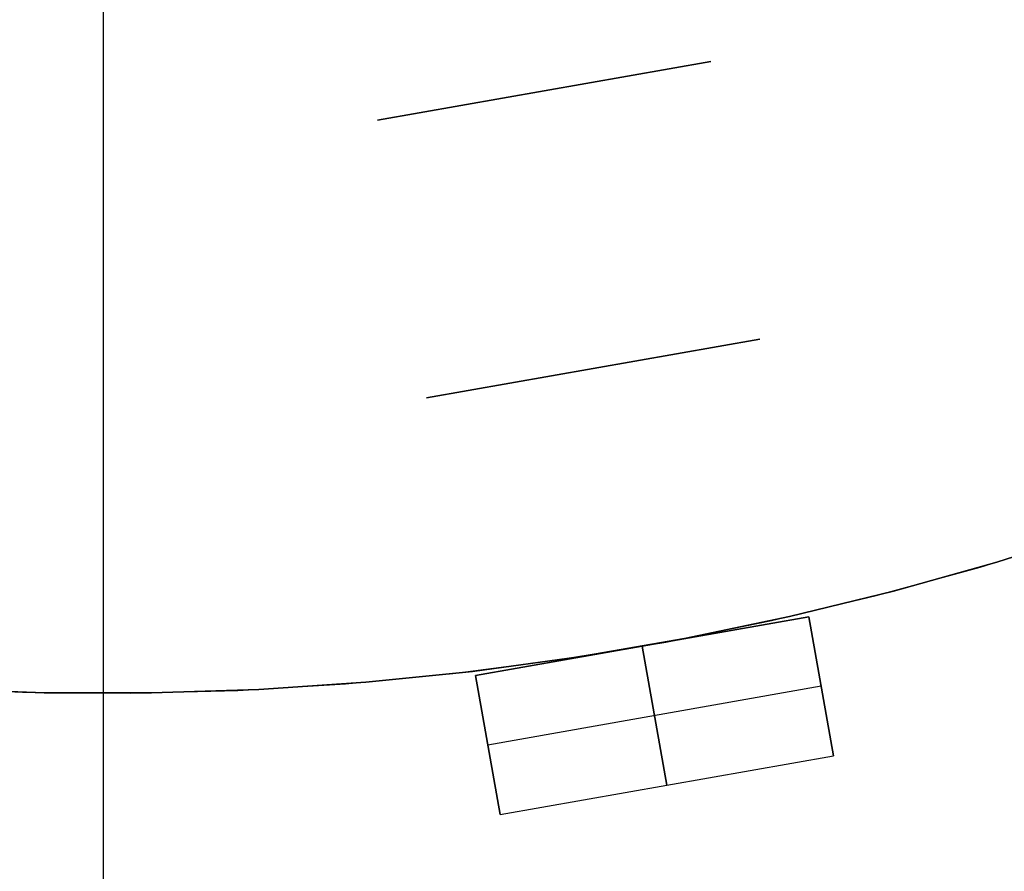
# Model space of a CAD drawing. Header units: millimetres. Extents: x 560 to 900, y 2299 to 2636.
# Tile 11 of 44: x 727 to 762, y 2352 to 2382. Entities that reach past the tile are written whole.
import ezdxf

# ---------------------------------------------------------------- set-up
doc = ezdxf.new("R2010")
doc.units = ezdxf.units.MM

msp = doc.modelspace()

# ---------------------------------------------------------------- linework, layer by layer
at = {"extrusion": (4.54545e-05, -8.01486e-06, 1)}
msp.add_lwpolyline([(626.632, 2505.478), (625.394, 2501.884), (624.28, 2498.249), (623.293, 2494.578), (622.434, 2490.875), (621.702, 2487.145), (621.101, 2483.391), (620.629, 2479.619), (620.288, 2475.833), (620.078, 2472.037), (619.999, 2468.236), (620.051, 2464.435), (620.235, 2460.638), (620.55, 2456.85), (620.996, 2453.074), (621.572, 2449.317), (622.277, 2445.581), (623.111, 2441.872), (624.073, 2438.194), (625.161, 2434.552), (626.374, 2430.949), (627.712, 2427.391), (629.171, 2423.88), (630.751, 2420.423), (632.449, 2417.022), (634.264, 2413.681), (636.193, 2410.406), (638.234, 2407.199), (640.385, 2404.064), (642.643, 2401.005), (645.005, 2398.027), (647.468, 2395.132), (650.031, 2392.323), (652.688, 2389.605), (655.438, 2386.981), (658.277, 2384.453), (661.202, 2382.024), (664.209, 2379.698), (667.295, 2377.478), (670.455, 2375.365), (673.687, 2373.363), (676.985, 2371.473), (680.347, 2369.699), (683.769, 2368.042), (687.245, 2366.504), (690.773, 2365.087), (694.347, 2363.793), (697.965, 2362.624), (701.62, 2361.58), (705.309, 2360.663), (709.028, 2359.873), (712.772, 2359.213), (716.536, 2358.683), (720.316, 2358.283), (724.108, 2358.014), (727.907, 2357.876), (731.709, 2357.869), (735.508, 2357.994), (739.301, 2358.25), (743.083, 2358.637), (746.849, 2359.154), (750.595, 2359.802), (754.317, 2360.578), (758.009, 2361.482), (761.668, 2362.514), (765.289, 2363.671), (768.868, 2364.953), (772.4, 2366.357), (775.882, 2367.883), (779.309, 2369.528), (782.678, 2371.291), (785.983, 2373.169), (789.221, 2375.16), (792.389, 2377.261), (795.482, 2379.471), (798.497, 2381.787), (801.43, 2384.205), (804.278, 2386.723), (807.037, 2389.339), (809.704, 2392.048), (812.276, 2394.847), (814.75, 2397.734), (817.122, 2400.704), (819.391, 2403.755), (821.552, 2406.882), (823.604, 2410.082), (825.545, 2413.351), (827.371, 2416.685), (829.081, 2420.08), (830.673, 2423.532), (832.144, 2427.037), (833.494, 2430.591), (834.72, 2434.19), (835.82, 2437.828), (836.795, 2441.503), (837.642, 2445.209), (838.36, 2448.942), (838.949, 2452.698), (839.407, 2456.471), (839.736, 2460.259), (839.932, 2464.055), (839.998, 2467.856)], dxfattribs=at)
at = {"extrusion": (-4.54545e-05, 8.01486e-06, 1)}
msp.add_lwpolyline([(840.002, 2467.855), (839.937, 2464.054), (839.74, 2460.258), (839.412, 2456.471), (838.953, 2452.697), (838.364, 2448.941), (837.646, 2445.208), (836.799, 2441.502), (835.825, 2437.828), (834.724, 2434.189), (833.498, 2430.591), (832.149, 2427.037), (830.677, 2423.531), (829.085, 2420.079), (827.375, 2416.684), (825.549, 2413.35), (823.609, 2410.081), (821.556, 2406.881), (819.395, 2403.754), (817.126, 2400.703), (814.754, 2397.733), (812.28, 2394.846), (809.708, 2392.047), (807.041, 2389.338), (804.282, 2386.723), (801.434, 2384.205), (798.501, 2381.786), (795.486, 2379.471), (792.393, 2377.261), (789.226, 2375.159), (785.987, 2373.168), (782.682, 2371.29), (779.314, 2369.527), (775.887, 2367.882), (772.405, 2366.356), (768.872, 2364.952), (765.293, 2363.67), (761.672, 2362.513), (758.013, 2361.482), (754.321, 2360.577), (750.599, 2359.801), (746.853, 2359.154), (743.087, 2358.636), (739.305, 2358.249), (735.513, 2357.993), (731.713, 2357.869), (727.912, 2357.875), (724.113, 2358.013), (720.321, 2358.282), (716.54, 2358.682), (712.776, 2359.213), (709.032, 2359.873), (705.313, 2360.662), (701.624, 2361.579), (697.969, 2362.623), (694.352, 2363.793), (690.777, 2365.087), (687.25, 2366.504), (683.773, 2368.041), (680.352, 2369.698), (676.989, 2371.473), (673.691, 2373.362), (670.459, 2375.364), (667.299, 2377.477), (664.213, 2379.698), (661.206, 2382.023), (658.282, 2384.452), (655.443, 2386.98), (652.692, 2389.605), (650.035, 2392.323), (647.473, 2395.131), (645.009, 2398.026), (642.647, 2401.005), (640.389, 2404.063), (638.238, 2407.198), (636.197, 2410.405), (634.268, 2413.68), (632.453, 2417.021), (630.755, 2420.422), (629.175, 2423.88), (627.716, 2427.39), (626.379, 2430.949), (625.165, 2434.551), (624.077, 2438.194), (623.115, 2441.871), (622.281, 2445.58), (621.576, 2449.316), (621, 2453.074), (620.554, 2456.849), (620.239, 2460.637), (620.056, 2464.434), (620.003, 2468.236), (620.082, 2472.036), (620.292, 2475.832), (620.633, 2479.618), (621.105, 2483.39), (621.707, 2487.144), (622.438, 2490.874), (623.297, 2494.577), (624.285, 2498.249), (625.398, 2501.883), (626.636, 2505.478)], dxfattribs=at)
for points in [[(730, 2317.856), (730, 2447.856)], [(730, 2317.856), (730, 2447.856)], [(751.537, 2380.265), (739.719, 2378.181)], [(739.719, 2378.181), (751.537, 2380.265)], [(739.719, 2378.181), (751.537, 2380.265)], [(739.719, 2378.181), (751.537, 2380.265)], [(751.537, 2380.265), (739.719, 2378.181)], [(751.537, 2380.265), (739.719, 2378.181)], [(751.537, 2380.265), (739.719, 2378.181)], [(751.537, 2380.265), (739.719, 2378.181)], [(741.456, 2368.333), (753.274, 2370.417)], [(741.456, 2368.333), (753.274, 2370.417)], [(741.456, 2368.333), (753.274, 2370.417)], [(741.456, 2368.333), (753.274, 2370.417)], [(741.456, 2368.333), (753.274, 2370.417)], [(741.456, 2368.333), (753.274, 2370.417)], [(753.274, 2370.417), (741.456, 2368.333)], [(753.274, 2370.417), (741.456, 2368.333)], [(689.897, 2365.426), (693.476, 2364.096), (697.099, 2362.891), (700.762, 2361.813), (704.46, 2360.862), (708.189, 2360.04), (711.944, 2359.348), (715.721, 2358.786), (719.515, 2358.357), (723.322, 2358.059), (727.136, 2357.893), (730.955, 2357.86), (734.772, 2357.959), (738.583, 2358.191), (742.384, 2358.555), (746.17, 2359.051), (749.936, 2359.677), (753.679, 2360.435), (757.393, 2361.321), (761.074, 2362.336), (764.717, 2363.478)], [(689.897, 2365.426), (693.476, 2364.096), (697.099, 2362.891), (700.762, 2361.813), (704.46, 2360.862), (708.189, 2360.04), (711.944, 2359.348), (715.721, 2358.786), (719.515, 2358.357), (723.322, 2358.059), (727.136, 2357.893), (730.955, 2357.86), (734.772, 2357.959), (738.583, 2358.191), (742.384, 2358.555), (746.17, 2359.051), (749.936, 2359.677), (753.679, 2360.435), (757.393, 2361.321), (761.074, 2362.336), (764.717, 2363.478)], [(690.775, 2365.087), (694.349, 2363.793), (697.966, 2362.623), (701.622, 2361.579), (705.311, 2360.662), (709.03, 2359.873), (712.773, 2359.213), (716.538, 2358.683), (720.318, 2358.283), (724.11, 2358.014), (727.909, 2357.876), (731.711, 2357.869), (735.51, 2357.994), (739.303, 2358.25), (743.085, 2358.637), (746.851, 2359.154), (750.597, 2359.801), (754.318, 2360.578), (758.011, 2361.482), (761.67, 2362.513), (765.291, 2363.671)], [(765.291, 2363.671), (761.67, 2362.513), (758.011, 2361.482), (754.318, 2360.578), (750.597, 2359.801), (746.851, 2359.154), (743.085, 2358.637), (739.303, 2358.25), (735.51, 2357.994), (731.711, 2357.869), (727.909, 2357.876), (724.11, 2358.014), (720.318, 2358.283), (716.538, 2358.683), (712.773, 2359.213), (709.03, 2359.873), (705.311, 2360.662), (701.622, 2361.579), (697.966, 2362.623), (694.349, 2363.793), (690.775, 2365.087)], [(743.192, 2358.485), (755.01, 2360.569)], [(743.192, 2358.485), (755.01, 2360.569)], [(755.01, 2360.569), (743.192, 2358.485)], [(755.878, 2355.645), (755.01, 2360.569)], [(755.01, 2360.569), (755.878, 2355.645)], [(749.97, 2354.603), (749.101, 2359.527)], [(749.101, 2359.527), (749.97, 2354.603)], [(743.192, 2358.485), (744.061, 2353.561)], [(744.061, 2353.561), (743.192, 2358.485)], [(755.444, 2358.107), (743.627, 2356.023)], [(755.444, 2358.107), (743.627, 2356.023)], [(730, 2317.856), (730, 2357.856)], [(730, 2317.856), (730, 2357.856)], [(730, 2317.856), (730, 2357.856)], [(730, 2317.856), (730, 2357.856)], [(744.061, 2353.561), (755.878, 2355.645)], [(744.061, 2353.561), (755.878, 2355.645)]]:
    msp.add_lwpolyline(points)
at = {"extrusion": (1, 0, 0)}
for points in [[(2380.265, -168.005), (2380.265, -193.005)], [(2380.265, 116.995), (2380.265, 91.995)], [(2379.223, 116.995), (2379.223, 91.995)], [(2379.223, -168.005), (2379.223, -193.005)], [(2378.181, 91.995), (2378.181, 116.995)], [(2378.181, -193.005), (2378.181, -168.005)], [(2370.417, 131.995), (2370.417, 126.995)], [(2370.417, -203.005), (2370.417, -208.005)], [(2369.375, 131.995), (2369.375, 126.995)], [(2369.375, -203.005), (2369.375, -208.005)], [(2368.333, 126.995), (2368.333, 131.995)], [(2368.333, -208.005), (2368.333, -203.005)], [(2357.856, 39.985), (2357.856, 52.005)], [(2357.856, -128.005), (2357.856, -116.005)]]:
    msp.add_lwpolyline(points, dxfattribs=at)
at = {"extrusion": (0.984808, 0.173648, -6.47525e-15)}
msp.add_lwpolyline([(2203.6, -158.005), (2203.942, -158.011), (2204.283, -158.028), (2204.623, -158.057), (2204.962, -158.098), (2205.299, -158.15), (2205.635, -158.214), (2205.968, -158.289), (2206.298, -158.376), (2206.625, -158.474), (2206.949, -158.582), (2207.269, -158.702), (2207.584, -158.833), (2207.895, -158.974), (2208.201, -159.126), (2208.501, -159.288), (2208.796, -159.461), (2209.085, -159.643), (2209.367, -159.835), (2209.643, -160.037), (2209.911, -160.248), (2210.172, -160.468), (2210.426, -160.697), (2210.671, -160.934), (2210.909, -161.179), (2211.137, -161.433), (2211.357, -161.694), (2211.568, -161.963), (2211.77, -162.238), (2211.962, -162.52), (2212.145, -162.809), (2212.317, -163.104), (2212.479, -163.404), (2212.631, -163.71), (2212.772, -164.021), (2212.903, -164.336), (2213.023, -164.656), (2213.132, -164.98), (2213.229, -165.307), (2213.316, -165.637), (2213.391, -165.97), (2213.455, -166.306), (2213.507, -166.643), (2213.548, -166.982), (2213.577, -167.323), (2213.594, -167.664), (2213.6, -168.005)], dxfattribs=at)
at = {"extrusion": (0.984808, 0.173648, 3.85819e-14)}
msp.add_lwpolyline([(2213.6, 91.995), (2213.594, 91.654), (2213.577, 91.313), (2213.548, 90.972), (2213.507, 90.633), (2213.455, 90.296), (2213.391, 89.96), (2213.316, 89.627), (2213.229, 89.297), (2213.132, 88.97), (2213.023, 88.646), (2212.903, 88.326), (2212.772, 88.011), (2212.631, 87.7), (2212.479, 87.394), (2212.317, 87.094), (2212.145, 86.799), (2211.962, 86.51), (2211.77, 86.228), (2211.568, 85.953), (2211.357, 85.684), (2211.137, 85.423), (2210.909, 85.169), (2210.671, 84.924), (2210.426, 84.687), (2210.172, 84.458), (2209.911, 84.238), (2209.643, 84.027), (2209.367, 83.825), (2209.085, 83.633), (2208.796, 83.451), (2208.501, 83.278), (2208.201, 83.116), (2207.895, 82.964), (2207.584, 82.823), (2207.269, 82.692), (2206.949, 82.572), (2206.625, 82.464), (2206.298, 82.366), (2205.968, 82.279), (2205.635, 82.204), (2205.299, 82.14), (2204.962, 82.088), (2204.623, 82.047), (2204.283, 82.018), (2203.942, 82.001), (2203.6, 81.995)], dxfattribs=at)
at = {"extrusion": (0.984808, 0.173648, 1.16453e-14)}
msp.add_lwpolyline([(2203.6, 126.995), (2203.942, 126.989), (2204.283, 126.972), (2204.623, 126.943), (2204.962, 126.902), (2205.299, 126.85), (2205.635, 126.786), (2205.968, 126.711), (2206.298, 126.624), (2206.625, 126.526), (2206.949, 126.418), (2207.269, 126.298), (2207.584, 126.167), (2207.895, 126.026), (2208.201, 125.874), (2208.501, 125.712), (2208.796, 125.539), (2209.085, 125.357), (2209.367, 125.165), (2209.643, 124.963), (2209.911, 124.752), (2210.172, 124.532), (2210.426, 124.303), (2210.671, 124.066), (2210.909, 123.821), (2211.137, 123.567), (2211.357, 123.306), (2211.568, 123.037), (2211.77, 122.762), (2211.962, 122.48), (2212.145, 122.191), (2212.317, 121.896), (2212.479, 121.596), (2212.631, 121.29), (2212.772, 120.979), (2212.903, 120.664), (2213.023, 120.344), (2213.132, 120.02), (2213.229, 119.693), (2213.316, 119.363), (2213.391, 119.03), (2213.455, 118.694), (2213.507, 118.357), (2213.548, 118.018), (2213.577, 117.677), (2213.594, 117.336), (2213.6, 116.995)], dxfattribs=at)
at = {"extrusion": (0.984808, 0.173648, 1.94884e-14)}
msp.add_lwpolyline([(2213.6, -193.005), (2213.594, -193.346), (2213.577, -193.687), (2213.548, -194.028), (2213.507, -194.367), (2213.455, -194.704), (2213.391, -195.04), (2213.316, -195.373), (2213.229, -195.703), (2213.132, -196.03), (2213.023, -196.354), (2212.903, -196.674), (2212.772, -196.989), (2212.631, -197.3), (2212.479, -197.606), (2212.317, -197.906), (2212.145, -198.201), (2211.962, -198.49), (2211.77, -198.772), (2211.568, -199.047), (2211.357, -199.316), (2211.137, -199.577), (2210.909, -199.831), (2210.671, -200.076), (2210.426, -200.313), (2210.172, -200.542), (2209.911, -200.762), (2209.643, -200.973), (2209.367, -201.175), (2209.085, -201.367), (2208.796, -201.549), (2208.501, -201.722), (2208.201, -201.884), (2207.895, -202.036), (2207.584, -202.177), (2207.269, -202.308), (2206.949, -202.428), (2206.625, -202.536), (2206.298, -202.634), (2205.968, -202.721), (2205.635, -202.796), (2205.299, -202.86), (2204.962, -202.912), (2204.623, -202.953), (2204.283, -202.982), (2203.942, -202.999), (2203.6, -203.005)], dxfattribs=at)
at = {"extrusion": (0.984808, 0.173648, 4.74621e-16)}
msp.add_lwpolyline([(2203.6, -158.005), (2203.942, -158.011), (2204.283, -158.028), (2204.623, -158.057), (2204.962, -158.098), (2205.299, -158.15), (2205.635, -158.214), (2205.968, -158.289), (2206.298, -158.376), (2206.625, -158.474), (2206.949, -158.582), (2207.269, -158.702), (2207.584, -158.833), (2207.895, -158.974), (2208.201, -159.126), (2208.501, -159.288), (2208.796, -159.461), (2209.085, -159.643), (2209.367, -159.835), (2209.643, -160.037), (2209.911, -160.248), (2210.172, -160.468), (2210.426, -160.697), (2210.671, -160.934), (2210.909, -161.179), (2211.137, -161.433), (2211.357, -161.694), (2211.568, -161.963), (2211.77, -162.238), (2211.962, -162.52), (2212.145, -162.809), (2212.317, -163.104), (2212.479, -163.404), (2212.631, -163.71), (2212.772, -164.021), (2212.903, -164.336), (2213.023, -164.656), (2213.132, -164.98), (2213.229, -165.307), (2213.316, -165.637), (2213.391, -165.97), (2213.455, -166.306), (2213.507, -166.643), (2213.548, -166.982), (2213.577, -167.323), (2213.594, -167.664), (2213.6, -168.005)], dxfattribs=at)
at = {"extrusion": (0.984808, 0.173648, 1.81351e-14)}
msp.add_lwpolyline([(2213.6, 91.995), (2213.594, 91.654), (2213.577, 91.313), (2213.548, 90.972), (2213.507, 90.633), (2213.455, 90.296), (2213.391, 89.96), (2213.316, 89.627), (2213.229, 89.297), (2213.132, 88.97), (2213.023, 88.646), (2212.903, 88.326), (2212.772, 88.011), (2212.631, 87.7), (2212.479, 87.394), (2212.317, 87.094), (2212.145, 86.799), (2211.962, 86.51), (2211.77, 86.228), (2211.568, 85.953), (2211.357, 85.684), (2211.137, 85.423), (2210.909, 85.169), (2210.671, 84.924), (2210.426, 84.687), (2210.172, 84.458), (2209.911, 84.238), (2209.643, 84.027), (2209.367, 83.825), (2209.085, 83.633), (2208.796, 83.451), (2208.501, 83.278), (2208.201, 83.116), (2207.895, 82.964), (2207.584, 82.823), (2207.269, 82.692), (2206.949, 82.572), (2206.625, 82.464), (2206.298, 82.366), (2205.968, 82.279), (2205.635, 82.204), (2205.299, 82.14), (2204.962, 82.088), (2204.623, 82.047), (2204.283, 82.018), (2203.942, 82.001), (2203.6, 81.995)], dxfattribs=at)
at = {"extrusion": (0.984808, 0.173648, -1.07485e-14)}
msp.add_lwpolyline([(2203.6, 126.995), (2203.942, 126.989), (2204.283, 126.972), (2204.623, 126.943), (2204.962, 126.902), (2205.299, 126.85), (2205.635, 126.786), (2205.968, 126.711), (2206.298, 126.624), (2206.625, 126.526), (2206.949, 126.418), (2207.269, 126.298), (2207.584, 126.167), (2207.895, 126.026), (2208.201, 125.874), (2208.501, 125.712), (2208.796, 125.539), (2209.085, 125.357), (2209.367, 125.165), (2209.643, 124.963), (2209.911, 124.752), (2210.172, 124.532), (2210.426, 124.303), (2210.671, 124.066), (2210.909, 123.821), (2211.137, 123.567), (2211.357, 123.306), (2211.568, 123.037), (2211.77, 122.762), (2211.962, 122.48), (2212.145, 122.191), (2212.317, 121.896), (2212.479, 121.596), (2212.631, 121.29), (2212.772, 120.979), (2212.903, 120.664), (2213.023, 120.344), (2213.132, 120.02), (2213.229, 119.693), (2213.316, 119.363), (2213.391, 119.03), (2213.455, 118.694), (2213.507, 118.357), (2213.548, 118.018), (2213.577, 117.677), (2213.594, 117.336), (2213.6, 116.995)], dxfattribs=at)
at = {"extrusion": (0.984808, 0.173648, 1.8152e-14)}
msp.add_lwpolyline([(2213.6, -193.005), (2213.594, -193.346), (2213.577, -193.687), (2213.548, -194.028), (2213.507, -194.367), (2213.455, -194.704), (2213.391, -195.04), (2213.316, -195.373), (2213.229, -195.703), (2213.132, -196.03), (2213.023, -196.354), (2212.903, -196.674), (2212.772, -196.989), (2212.631, -197.3), (2212.479, -197.606), (2212.317, -197.906), (2212.145, -198.201), (2211.962, -198.49), (2211.77, -198.772), (2211.568, -199.047), (2211.357, -199.316), (2211.137, -199.577), (2210.909, -199.831), (2210.671, -200.076), (2210.426, -200.313), (2210.172, -200.542), (2209.911, -200.762), (2209.643, -200.973), (2209.367, -201.175), (2209.085, -201.367), (2208.796, -201.549), (2208.501, -201.722), (2208.201, -201.884), (2207.895, -202.036), (2207.584, -202.177), (2207.269, -202.308), (2206.949, -202.428), (2206.625, -202.536), (2206.298, -202.634), (2205.968, -202.721), (2205.635, -202.796), (2205.299, -202.86), (2204.962, -202.912), (2204.623, -202.953), (2204.283, -202.982), (2203.942, -202.999), (2203.6, -203.005)], dxfattribs=at)
at = {"extrusion": (0.984808, 0.173648, 2.19847e-14)}
msp.add_lwpolyline([(2213.6, -168.005), (2213.594, -167.664), (2213.577, -167.323), (2213.548, -166.982), (2213.507, -166.643), (2213.455, -166.306), (2213.391, -165.97), (2213.316, -165.637), (2213.229, -165.307), (2213.132, -164.98), (2213.023, -164.656), (2212.903, -164.336), (2212.772, -164.021), (2212.631, -163.71), (2212.479, -163.404), (2212.317, -163.104), (2212.145, -162.809), (2211.962, -162.52), (2211.77, -162.238), (2211.568, -161.963), (2211.357, -161.694), (2211.137, -161.433), (2210.909, -161.179), (2210.671, -160.934), (2210.426, -160.697), (2210.172, -160.468), (2209.911, -160.248), (2209.643, -160.037), (2209.367, -159.835), (2209.085, -159.643), (2208.796, -159.461), (2208.501, -159.288), (2208.201, -159.126), (2207.895, -158.974), (2207.584, -158.833), (2207.269, -158.702), (2206.949, -158.582), (2206.625, -158.474), (2206.298, -158.376), (2205.968, -158.289), (2205.635, -158.214), (2205.299, -158.15), (2204.962, -158.098), (2204.623, -158.057), (2204.283, -158.028), (2203.942, -158.011), (2203.6, -158.005)], dxfattribs=at)
at = {"extrusion": (0.984808, 0.173648, -8.92824e-15)}
msp.add_lwpolyline([(2203.6, 81.995), (2203.942, 82.001), (2204.283, 82.018), (2204.623, 82.047), (2204.962, 82.088), (2205.299, 82.14), (2205.635, 82.204), (2205.968, 82.279), (2206.298, 82.366), (2206.625, 82.464), (2206.949, 82.572), (2207.269, 82.692), (2207.584, 82.823), (2207.895, 82.964), (2208.201, 83.116), (2208.501, 83.278), (2208.796, 83.451), (2209.085, 83.633), (2209.367, 83.825), (2209.643, 84.027), (2209.911, 84.238), (2210.172, 84.458), (2210.426, 84.687), (2210.671, 84.924), (2210.909, 85.169), (2211.137, 85.423), (2211.357, 85.684), (2211.568, 85.953), (2211.77, 86.228), (2211.962, 86.51), (2212.145, 86.799), (2212.317, 87.094), (2212.479, 87.394), (2212.631, 87.7), (2212.772, 88.011), (2212.903, 88.326), (2213.023, 88.646), (2213.132, 88.97), (2213.229, 89.297), (2213.316, 89.627), (2213.391, 89.96), (2213.455, 90.296), (2213.507, 90.633), (2213.548, 90.972), (2213.577, 91.313), (2213.594, 91.654), (2213.6, 91.995)], dxfattribs=at)
at = {"extrusion": (0.984808, 0.173648, -2.74411e-14)}
msp.add_lwpolyline([(2213.6, 116.995), (2213.594, 117.336), (2213.577, 117.677), (2213.548, 118.018), (2213.507, 118.357), (2213.455, 118.694), (2213.391, 119.03), (2213.316, 119.363), (2213.229, 119.693), (2213.132, 120.02), (2213.023, 120.344), (2212.903, 120.664), (2212.772, 120.979), (2212.631, 121.29), (2212.479, 121.596), (2212.317, 121.896), (2212.145, 122.191), (2211.962, 122.48), (2211.77, 122.762), (2211.568, 123.037), (2211.357, 123.306), (2211.137, 123.567), (2210.909, 123.821), (2210.671, 124.066), (2210.426, 124.303), (2210.172, 124.532), (2209.911, 124.752), (2209.643, 124.963), (2209.367, 125.165), (2209.085, 125.357), (2208.796, 125.539), (2208.501, 125.712), (2208.201, 125.874), (2207.895, 126.026), (2207.584, 126.167), (2207.269, 126.298), (2206.949, 126.418), (2206.625, 126.526), (2206.298, 126.624), (2205.968, 126.711), (2205.635, 126.786), (2205.299, 126.85), (2204.962, 126.902), (2204.623, 126.943), (2204.283, 126.972), (2203.942, 126.989), (2203.6, 126.995)], dxfattribs=at)
at = {"extrusion": (0.984808, 0.173648, -5.41376e-15)}
msp.add_lwpolyline([(2203.6, -203.005), (2203.942, -202.999), (2204.283, -202.982), (2204.623, -202.953), (2204.962, -202.912), (2205.299, -202.86), (2205.635, -202.796), (2205.968, -202.721), (2206.298, -202.634), (2206.625, -202.536), (2206.949, -202.428), (2207.269, -202.308), (2207.584, -202.177), (2207.895, -202.036), (2208.201, -201.884), (2208.501, -201.722), (2208.796, -201.549), (2209.085, -201.367), (2209.367, -201.175), (2209.643, -200.973), (2209.911, -200.762), (2210.172, -200.542), (2210.426, -200.313), (2210.671, -200.076), (2210.909, -199.831), (2211.137, -199.577), (2211.357, -199.316), (2211.568, -199.047), (2211.77, -198.772), (2211.962, -198.49), (2212.145, -198.201), (2212.317, -197.906), (2212.479, -197.606), (2212.631, -197.3), (2212.772, -196.989), (2212.903, -196.674), (2213.023, -196.354), (2213.132, -196.03), (2213.229, -195.703), (2213.316, -195.373), (2213.391, -195.04), (2213.455, -194.704), (2213.507, -194.367), (2213.548, -194.028), (2213.577, -193.687), (2213.594, -193.346), (2213.6, -193.005)], dxfattribs=at)
at = {"extrusion": (0.984808, 0.173648, 7.97165e-15)}
msp.add_lwpolyline([(2183.6, -138.005), (2183.612, -138.688), (2183.647, -139.37), (2183.705, -140.05), (2183.787, -140.728), (2183.891, -141.403), (2184.019, -142.074), (2184.169, -142.74), (2184.342, -143.401), (2184.537, -144.055), (2184.755, -144.703), (2184.995, -145.342), (2185.256, -145.973), (2185.539, -146.595), (2185.843, -147.206), (2186.167, -147.807), (2186.512, -148.397), (2186.877, -148.974), (2187.261, -149.539), (2187.664, -150.09), (2188.086, -150.627), (2188.526, -151.149), (2188.984, -151.656), (2189.458, -152.147), (2189.949, -152.622), (2190.456, -153.079), (2190.979, -153.519), (2191.516, -153.941), (2192.067, -154.344), (2192.631, -154.729), (2193.209, -155.093), (2193.798, -155.438), (2194.399, -155.763), (2195.011, -156.066), (2195.632, -156.349), (2196.263, -156.611), (2196.903, -156.85), (2197.55, -157.068), (2198.204, -157.263), (2198.865, -157.436), (2199.531, -157.587), (2200.202, -157.714), (2200.877, -157.819), (2201.555, -157.9), (2202.235, -157.958), (2202.917, -157.993), (2203.6, -158.005)], dxfattribs=at)
at = {"extrusion": (0.984808, 0.173648, -8.52868e-15)}
msp.add_lwpolyline([(2203.6, 81.995), (2202.917, 81.983), (2202.235, 81.948), (2201.555, 81.89), (2200.877, 81.809), (2200.202, 81.704), (2199.531, 81.577), (2198.865, 81.426), (2198.204, 81.253), (2197.55, 81.058), (2196.903, 80.84), (2196.263, 80.601), (2195.632, 80.339), (2195.011, 80.056), (2194.399, 79.753), (2193.798, 79.428), (2193.209, 79.083), (2192.631, 78.719), (2192.067, 78.334), (2191.516, 77.931), (2190.979, 77.509), (2190.456, 77.069), (2189.949, 76.612), (2189.458, 76.137), (2188.984, 75.646), (2188.526, 75.139), (2188.086, 74.617), (2187.664, 74.08), (2187.261, 73.529), (2186.877, 72.964), (2186.512, 72.387), (2186.167, 71.797), (2185.843, 71.196), (2185.539, 70.585), (2185.256, 69.963), (2184.995, 69.332), (2184.755, 68.693), (2184.537, 68.045), (2184.342, 67.391), (2184.169, 66.73), (2184.019, 66.064), (2183.891, 65.393), (2183.787, 64.718), (2183.705, 64.04), (2183.647, 63.36), (2183.612, 62.678), (2183.6, 61.995)], dxfattribs=at)
at = {"extrusion": (0.984808, 0.173648, -6.00351e-15)}
msp.add_lwpolyline([(2193.6, 141.995), (2193.942, 141.989), (2194.283, 141.972), (2194.623, 141.943), (2194.962, 141.902), (2195.299, 141.85), (2195.635, 141.786), (2195.968, 141.711), (2196.298, 141.624), (2196.625, 141.526), (2196.949, 141.418), (2197.269, 141.298), (2197.584, 141.167), (2197.895, 141.026), (2198.201, 140.874), (2198.501, 140.712), (2198.796, 140.539), (2199.085, 140.357), (2199.367, 140.165), (2199.643, 139.963), (2199.911, 139.752), (2200.172, 139.532), (2200.426, 139.303), (2200.671, 139.066), (2200.909, 138.821), (2201.137, 138.567), (2201.357, 138.306), (2201.568, 138.037), (2201.77, 137.762), (2201.962, 137.48), (2202.145, 137.191), (2202.317, 136.896), (2202.479, 136.596), (2202.631, 136.29), (2202.772, 135.979), (2202.903, 135.664), (2203.023, 135.344), (2203.132, 135.02), (2203.229, 134.693), (2203.316, 134.363), (2203.391, 134.03), (2203.455, 133.694), (2203.507, 133.357), (2203.548, 133.018), (2203.577, 132.677), (2203.594, 132.336), (2203.6, 131.995)], dxfattribs=at)
at = {"extrusion": (0.984808, 0.173648, -1.42529e-14)}
msp.add_lwpolyline([(2203.6, -208.005), (2203.594, -208.346), (2203.577, -208.687), (2203.548, -209.028), (2203.507, -209.367), (2203.455, -209.704), (2203.391, -210.04), (2203.316, -210.373), (2203.229, -210.703), (2203.132, -211.03), (2203.023, -211.354), (2202.903, -211.674), (2202.772, -211.989), (2202.631, -212.3), (2202.479, -212.606), (2202.317, -212.906), (2202.145, -213.201), (2201.962, -213.49), (2201.77, -213.772), (2201.568, -214.047), (2201.357, -214.316), (2201.137, -214.577), (2200.909, -214.831), (2200.671, -215.076), (2200.426, -215.313), (2200.172, -215.542), (2199.911, -215.762), (2199.643, -215.973), (2199.367, -216.175), (2199.085, -216.367), (2198.796, -216.549), (2198.501, -216.722), (2198.201, -216.884), (2197.895, -217.036), (2197.584, -217.177), (2197.269, -217.308), (2196.949, -217.428), (2196.625, -217.536), (2196.298, -217.634), (2195.968, -217.721), (2195.635, -217.796), (2195.299, -217.86), (2194.962, -217.912), (2194.623, -217.953), (2194.283, -217.982), (2193.942, -217.999), (2193.6, -218.005)], dxfattribs=at)
at = {"extrusion": (0.984808, 0.173648, 4.40848e-15)}
msp.add_lwpolyline([(2203.6, -158.005), (2202.917, -157.993), (2202.235, -157.958), (2201.555, -157.9), (2200.877, -157.819), (2200.202, -157.714), (2199.531, -157.587), (2198.865, -157.436), (2198.204, -157.263), (2197.55, -157.068), (2196.903, -156.85), (2196.263, -156.611), (2195.632, -156.349), (2195.011, -156.066), (2194.399, -155.763), (2193.798, -155.438), (2193.209, -155.093), (2192.631, -154.729), (2192.067, -154.344), (2191.516, -153.941), (2190.979, -153.519), (2190.456, -153.079), (2189.949, -152.622), (2189.458, -152.147), (2188.984, -151.656), (2188.526, -151.149), (2188.086, -150.627), (2187.664, -150.09), (2187.261, -149.539), (2186.877, -148.974), (2186.512, -148.397), (2186.167, -147.807), (2185.843, -147.206), (2185.539, -146.595), (2185.256, -145.973), (2184.995, -145.342), (2184.755, -144.703), (2184.537, -144.055), (2184.342, -143.401), (2184.169, -142.74), (2184.019, -142.074), (2183.891, -141.403), (2183.787, -140.728), (2183.705, -140.05), (2183.647, -139.37), (2183.612, -138.688), (2183.6, -138.005)], dxfattribs=at)
at = {"extrusion": (0.984808, 0.173648, 4.65013e-15)}
msp.add_lwpolyline([(2183.6, 61.995), (2183.612, 62.678), (2183.647, 63.36), (2183.705, 64.04), (2183.787, 64.718), (2183.891, 65.393), (2184.019, 66.064), (2184.169, 66.73), (2184.342, 67.391), (2184.537, 68.045), (2184.755, 68.693), (2184.995, 69.332), (2185.256, 69.963), (2185.539, 70.585), (2185.843, 71.196), (2186.167, 71.797), (2186.512, 72.387), (2186.877, 72.964), (2187.261, 73.529), (2187.664, 74.08), (2188.086, 74.617), (2188.526, 75.139), (2188.984, 75.646), (2189.458, 76.137), (2189.949, 76.612), (2190.456, 77.069), (2190.979, 77.509), (2191.516, 77.931), (2192.067, 78.334), (2192.631, 78.719), (2193.209, 79.083), (2193.798, 79.428), (2194.399, 79.753), (2195.011, 80.056), (2195.632, 80.339), (2196.263, 80.601), (2196.903, 80.84), (2197.55, 81.058), (2198.204, 81.253), (2198.865, 81.426), (2199.531, 81.577), (2200.202, 81.704), (2200.877, 81.809), (2201.555, 81.89), (2202.235, 81.948), (2202.917, 81.983), (2203.6, 81.995)], dxfattribs=at)
at = {"extrusion": (0.984808, 0.173648, -1.81935e-14)}
msp.add_lwpolyline([(2193.6, 141.995), (2193.942, 141.989), (2194.283, 141.972), (2194.623, 141.943), (2194.962, 141.902), (2195.299, 141.85), (2195.635, 141.786), (2195.968, 141.711), (2196.298, 141.624), (2196.625, 141.526), (2196.949, 141.418), (2197.269, 141.298), (2197.584, 141.167), (2197.895, 141.026), (2198.201, 140.874), (2198.501, 140.712), (2198.796, 140.539), (2199.085, 140.357), (2199.367, 140.165), (2199.643, 139.963), (2199.911, 139.752), (2200.172, 139.532), (2200.426, 139.303), (2200.671, 139.066), (2200.909, 138.821), (2201.137, 138.567), (2201.357, 138.306), (2201.568, 138.037), (2201.77, 137.762), (2201.962, 137.48), (2202.145, 137.191), (2202.317, 136.896), (2202.479, 136.596), (2202.631, 136.29), (2202.772, 135.979), (2202.903, 135.664), (2203.023, 135.344), (2203.132, 135.02), (2203.229, 134.693), (2203.316, 134.363), (2203.391, 134.03), (2203.455, 133.694), (2203.507, 133.357), (2203.548, 133.018), (2203.577, 132.677), (2203.594, 132.336), (2203.6, 131.995)], dxfattribs=at)
at = {"extrusion": (0.984808, 0.173648, 3.47223e-14)}
msp.add_lwpolyline([(2203.6, -208.005), (2203.594, -208.346), (2203.577, -208.687), (2203.548, -209.028), (2203.507, -209.367), (2203.455, -209.704), (2203.391, -210.04), (2203.316, -210.373), (2203.229, -210.703), (2203.132, -211.03), (2203.023, -211.354), (2202.903, -211.674), (2202.772, -211.989), (2202.631, -212.3), (2202.479, -212.606), (2202.317, -212.906), (2202.145, -213.201), (2201.962, -213.49), (2201.77, -213.772), (2201.568, -214.047), (2201.357, -214.316), (2201.137, -214.577), (2200.909, -214.831), (2200.671, -215.076), (2200.426, -215.313), (2200.172, -215.542), (2199.911, -215.762), (2199.643, -215.973), (2199.367, -216.175), (2199.085, -216.367), (2198.796, -216.549), (2198.501, -216.722), (2198.201, -216.884), (2197.895, -217.036), (2197.584, -217.177), (2197.269, -217.308), (2196.949, -217.428), (2196.625, -217.536), (2196.298, -217.634), (2195.968, -217.721), (2195.635, -217.796), (2195.299, -217.86), (2194.962, -217.912), (2194.623, -217.953), (2194.283, -217.982), (2193.942, -217.999), (2193.6, -218.005)], dxfattribs=at)
at = {"extrusion": (0.984808, 0.173648, 8.1864e-15)}
msp.add_lwpolyline([(2203.6, -158.005), (2202.917, -157.993), (2202.235, -157.958), (2201.555, -157.9), (2200.877, -157.819), (2200.202, -157.714), (2199.531, -157.587), (2198.865, -157.436), (2198.204, -157.263), (2197.55, -157.068), (2196.903, -156.85), (2196.263, -156.611), (2195.632, -156.349), (2195.011, -156.066), (2194.399, -155.763), (2193.798, -155.438), (2193.209, -155.093), (2192.631, -154.729), (2192.067, -154.344), (2191.516, -153.941), (2190.979, -153.519), (2190.456, -153.079), (2189.949, -152.622), (2189.458, -152.147), (2188.984, -151.656), (2188.526, -151.149), (2188.086, -150.627), (2187.664, -150.09), (2187.261, -149.539), (2186.877, -148.974), (2186.512, -148.397), (2186.167, -147.807), (2185.843, -147.206), (2185.539, -146.595), (2185.256, -145.973), (2184.995, -145.342), (2184.755, -144.703), (2184.537, -144.055), (2184.342, -143.401), (2184.169, -142.74), (2184.019, -142.074), (2183.891, -141.403), (2183.787, -140.728), (2183.705, -140.05), (2183.647, -139.37), (2183.612, -138.688), (2183.6, -138.005)], dxfattribs=at)
at = {"extrusion": (0.984808, 0.173648, -9.81698e-15)}
msp.add_lwpolyline([(2183.6, 61.995), (2183.612, 62.678), (2183.647, 63.36), (2183.705, 64.04), (2183.787, 64.718), (2183.891, 65.393), (2184.019, 66.064), (2184.169, 66.73), (2184.342, 67.391), (2184.537, 68.045), (2184.755, 68.693), (2184.995, 69.332), (2185.256, 69.963), (2185.539, 70.585), (2185.843, 71.196), (2186.167, 71.797), (2186.512, 72.387), (2186.877, 72.964), (2187.261, 73.529), (2187.664, 74.08), (2188.086, 74.617), (2188.526, 75.139), (2188.984, 75.646), (2189.458, 76.137), (2189.949, 76.612), (2190.456, 77.069), (2190.979, 77.509), (2191.516, 77.931), (2192.067, 78.334), (2192.631, 78.719), (2193.209, 79.083), (2193.798, 79.428), (2194.399, 79.753), (2195.011, 80.056), (2195.632, 80.339), (2196.263, 80.601), (2196.903, 80.84), (2197.55, 81.058), (2198.204, 81.253), (2198.865, 81.426), (2199.531, 81.577), (2200.202, 81.704), (2200.877, 81.809), (2201.555, 81.89), (2202.235, 81.948), (2202.917, 81.983), (2203.6, 81.995)], dxfattribs=at)
at = {"extrusion": (0.984808, 0.173648, 7.46824e-15)}
msp.add_lwpolyline([(2203.6, 131.995), (2203.594, 132.336), (2203.577, 132.677), (2203.548, 133.018), (2203.507, 133.357), (2203.455, 133.694), (2203.391, 134.03), (2203.316, 134.363), (2203.229, 134.693), (2203.132, 135.02), (2203.023, 135.344), (2202.903, 135.664), (2202.772, 135.979), (2202.631, 136.29), (2202.479, 136.596), (2202.317, 136.896), (2202.145, 137.191), (2201.962, 137.48), (2201.77, 137.762), (2201.568, 138.037), (2201.357, 138.306), (2201.137, 138.567), (2200.909, 138.821), (2200.671, 139.066), (2200.426, 139.303), (2200.172, 139.532), (2199.911, 139.752), (2199.643, 139.963), (2199.367, 140.165), (2199.085, 140.357), (2198.796, 140.539), (2198.501, 140.712), (2198.201, 140.874), (2197.895, 141.026), (2197.584, 141.167), (2197.269, 141.298), (2196.949, 141.418), (2196.625, 141.526), (2196.298, 141.624), (2195.968, 141.711), (2195.635, 141.786), (2195.299, 141.85), (2194.962, 141.902), (2194.623, 141.943), (2194.283, 141.972), (2193.942, 141.989), (2193.6, 141.995)], dxfattribs=at)
at = {"extrusion": (0.984808, 0.173648, -2.14741e-15)}
msp.add_lwpolyline([(2193.6, -218.005), (2193.942, -217.999), (2194.283, -217.982), (2194.623, -217.953), (2194.962, -217.912), (2195.299, -217.86), (2195.635, -217.796), (2195.968, -217.721), (2196.298, -217.634), (2196.625, -217.536), (2196.949, -217.428), (2197.269, -217.308), (2197.584, -217.177), (2197.895, -217.036), (2198.201, -216.884), (2198.501, -216.722), (2198.796, -216.549), (2199.085, -216.367), (2199.367, -216.175), (2199.643, -215.973), (2199.911, -215.762), (2200.172, -215.542), (2200.426, -215.313), (2200.671, -215.076), (2200.909, -214.831), (2201.137, -214.577), (2201.357, -214.316), (2201.568, -214.047), (2201.77, -213.772), (2201.962, -213.49), (2202.145, -213.201), (2202.317, -212.906), (2202.479, -212.606), (2202.631, -212.3), (2202.772, -211.989), (2202.903, -211.674), (2203.023, -211.354), (2203.132, -211.03), (2203.229, -210.703), (2203.316, -210.373), (2203.391, -210.04), (2203.455, -209.704), (2203.507, -209.367), (2203.548, -209.028), (2203.577, -208.687), (2203.594, -208.346), (2203.6, -208.005)], dxfattribs=at)
at = {"extrusion": (0.984808, 0.173648, 1.94799e-14)}
msp.add_lwpolyline([(2178.6, 131.995), (2178.606, 132.336), (2178.624, 132.677), (2178.653, 133.018), (2178.693, 133.357), (2178.746, 133.694), (2178.809, 134.03), (2178.885, 134.363), (2178.971, 134.693), (2179.069, 135.02), (2179.178, 135.344), (2179.298, 135.664), (2179.428, 135.979), (2179.57, 136.29), (2179.721, 136.596), (2179.884, 136.896), (2180.056, 137.191), (2180.238, 137.48), (2180.431, 137.762), (2180.632, 138.037), (2180.843, 138.306), (2181.063, 138.567), (2181.292, 138.821), (2181.529, 139.066), (2181.775, 139.303), (2182.028, 139.532), (2182.289, 139.752), (2182.558, 139.963), (2182.834, 140.165), (2183.116, 140.357), (2183.404, 140.539), (2183.699, 140.712), (2184, 140.874), (2184.305, 141.026), (2184.616, 141.167), (2184.932, 141.298), (2185.252, 141.418), (2185.575, 141.526), (2185.902, 141.624), (2186.233, 141.711), (2186.566, 141.786), (2186.901, 141.85), (2187.239, 141.902), (2187.578, 141.943), (2187.918, 141.972), (2188.259, 141.989), (2188.6, 141.995)], dxfattribs=at)
at = {"extrusion": (0.984808, 0.173648, 1.53936e-14)}
msp.add_lwpolyline([(2188.6, -218.005), (2188.259, -217.999), (2187.918, -217.982), (2187.578, -217.953), (2187.239, -217.912), (2186.901, -217.86), (2186.566, -217.796), (2186.233, -217.721), (2185.902, -217.634), (2185.575, -217.536), (2185.252, -217.428), (2184.932, -217.308), (2184.616, -217.177), (2184.305, -217.036), (2184, -216.884), (2183.699, -216.722), (2183.404, -216.549), (2183.116, -216.367), (2182.834, -216.175), (2182.558, -215.973), (2182.289, -215.762), (2182.028, -215.542), (2181.775, -215.313), (2181.529, -215.076), (2181.292, -214.831), (2181.063, -214.577), (2180.843, -214.316), (2180.632, -214.047), (2180.431, -213.772), (2180.238, -213.49), (2180.056, -213.201), (2179.884, -212.906), (2179.721, -212.606), (2179.57, -212.3), (2179.428, -211.989), (2179.298, -211.674), (2179.178, -211.354), (2179.069, -211.03), (2178.971, -210.703), (2178.885, -210.373), (2178.809, -210.04), (2178.746, -209.704), (2178.693, -209.367), (2178.653, -209.028), (2178.624, -208.687), (2178.606, -208.346), (2178.6, -208.005)], dxfattribs=at)
at = {"extrusion": (0.984808, 0.173648, 1.25581e-14)}
msp.add_lwpolyline([(2178.6, 131.995), (2178.606, 132.336), (2178.624, 132.677), (2178.653, 133.018), (2178.693, 133.357), (2178.746, 133.694), (2178.809, 134.03), (2178.885, 134.363), (2178.971, 134.693), (2179.069, 135.02), (2179.178, 135.344), (2179.298, 135.664), (2179.428, 135.979), (2179.57, 136.29), (2179.721, 136.596), (2179.884, 136.896), (2180.056, 137.191), (2180.238, 137.48), (2180.431, 137.762), (2180.632, 138.037), (2180.843, 138.306), (2181.063, 138.567), (2181.292, 138.821), (2181.529, 139.066), (2181.775, 139.303), (2182.028, 139.532), (2182.289, 139.752), (2182.558, 139.963), (2182.834, 140.165), (2183.116, 140.357), (2183.404, 140.539), (2183.699, 140.712), (2184, 140.874), (2184.305, 141.026), (2184.616, 141.167), (2184.932, 141.298), (2185.252, 141.418), (2185.575, 141.526), (2185.902, 141.624), (2186.233, 141.711), (2186.566, 141.786), (2186.901, 141.85), (2187.239, 141.902), (2187.578, 141.943), (2187.918, 141.972), (2188.259, 141.989), (2188.6, 141.995)], dxfattribs=at)
at = {"extrusion": (0.984808, 0.173648, -1.54794e-14)}
msp.add_lwpolyline([(2188.6, -218.005), (2188.259, -217.999), (2187.918, -217.982), (2187.578, -217.953), (2187.239, -217.912), (2186.901, -217.86), (2186.566, -217.796), (2186.233, -217.721), (2185.902, -217.634), (2185.575, -217.536), (2185.252, -217.428), (2184.932, -217.308), (2184.616, -217.177), (2184.305, -217.036), (2184, -216.884), (2183.699, -216.722), (2183.404, -216.549), (2183.116, -216.367), (2182.834, -216.175), (2182.558, -215.973), (2182.289, -215.762), (2182.028, -215.542), (2181.775, -215.313), (2181.529, -215.076), (2181.292, -214.831), (2181.063, -214.577), (2180.843, -214.316), (2180.632, -214.047), (2180.431, -213.772), (2180.238, -213.49), (2180.056, -213.201), (2179.884, -212.906), (2179.721, -212.606), (2179.57, -212.3), (2179.428, -211.989), (2179.298, -211.674), (2179.178, -211.354), (2179.069, -211.03), (2178.971, -210.703), (2178.885, -210.373), (2178.809, -210.04), (2178.746, -209.704), (2178.693, -209.367), (2178.653, -209.028), (2178.624, -208.687), (2178.606, -208.346), (2178.6, -208.005)], dxfattribs=at)
at = {"extrusion": (0.984808, 0.173648, -1.53936e-14)}
msp.add_lwpolyline([(2188.6, 141.995), (2188.259, 141.989), (2187.918, 141.972), (2187.578, 141.943), (2187.239, 141.902), (2186.901, 141.85), (2186.566, 141.786), (2186.233, 141.711), (2185.902, 141.624), (2185.575, 141.526), (2185.252, 141.418), (2184.932, 141.298), (2184.616, 141.167), (2184.305, 141.026), (2184, 140.874), (2183.699, 140.712), (2183.404, 140.539), (2183.116, 140.357), (2182.834, 140.165), (2182.558, 139.963), (2182.289, 139.752), (2182.028, 139.532), (2181.775, 139.303), (2181.529, 139.066), (2181.292, 138.821), (2181.063, 138.567), (2180.843, 138.306), (2180.632, 138.037), (2180.431, 137.762), (2180.238, 137.48), (2180.056, 137.191), (2179.884, 136.896), (2179.721, 136.596), (2179.57, 136.29), (2179.428, 135.979), (2179.298, 135.664), (2179.178, 135.344), (2179.069, 135.02), (2178.971, 134.693), (2178.885, 134.363), (2178.809, 134.03), (2178.746, 133.694), (2178.693, 133.357), (2178.653, 133.018), (2178.624, 132.677), (2178.606, 132.336), (2178.6, 131.995)], dxfattribs=at)
at = {"extrusion": (0.984808, 0.173648, 1.34017e-14)}
msp.add_lwpolyline([(2178.6, -208.005), (2178.606, -208.346), (2178.624, -208.687), (2178.653, -209.028), (2178.693, -209.367), (2178.746, -209.704), (2178.809, -210.04), (2178.885, -210.373), (2178.971, -210.703), (2179.069, -211.03), (2179.178, -211.354), (2179.298, -211.674), (2179.428, -211.989), (2179.57, -212.3), (2179.721, -212.606), (2179.884, -212.906), (2180.056, -213.201), (2180.238, -213.49), (2180.431, -213.772), (2180.632, -214.047), (2180.843, -214.316), (2181.063, -214.577), (2181.292, -214.831), (2181.529, -215.076), (2181.775, -215.313), (2182.028, -215.542), (2182.289, -215.762), (2182.558, -215.973), (2182.834, -216.175), (2183.116, -216.367), (2183.404, -216.549), (2183.699, -216.722), (2184, -216.884), (2184.305, -217.036), (2184.616, -217.177), (2184.932, -217.308), (2185.252, -217.428), (2185.575, -217.536), (2185.902, -217.634), (2186.233, -217.721), (2186.566, -217.796), (2186.901, -217.86), (2187.239, -217.912), (2187.578, -217.953), (2187.918, -217.982), (2188.259, -217.999), (2188.6, -218.005)], dxfattribs=at)

doc.saveas('drawing.dxf')
